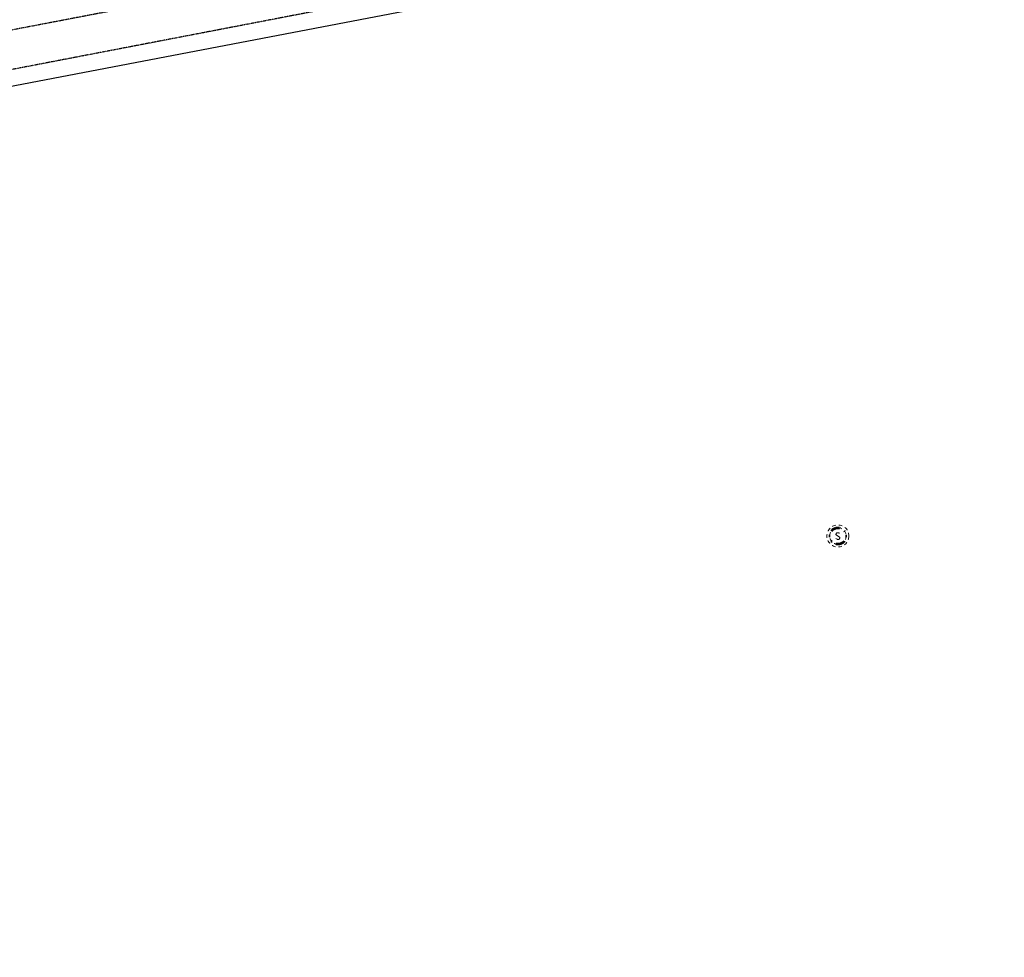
# Model space of a CAD drawing. Header units: feet. Extents: x 1748411 to 1753936, y 447116 to 448712.
# Tile 9 of 35: x 1749983 to 1750222, y 448110 to 448337. Entities that reach past the tile are written whole.
import ezdxf

# ---------------------------------------------------------------- set-up
doc = ezdxf.new("R2010")
doc.units = ezdxf.units.FT
doc.header["$MEASUREMENT"] = 0
for name, pattern in [('DGN Style 6', [6.093386, 0.003204, -1.281469, 2.242571, -1.281469, 0.003204, -1.281469]), ('drainage01', [1.6, 0.85, -0.75]), ('OhDOT_USTN1', [0.055, 0.014, -0.041]), ('OhDOT_USTN5', [0.11, 0.055, -0.055]), ('rowex', [0])]:
    doc.linetypes.add(name, pattern=pattern)
for name, color, linetype in [('PV_X_Curb', 120, 'OhDOT_USTN1'), ('PV_X_Walk', 120, 'OhDOT_USTN5'), ('RW_X_Fee_RW', 6, 'rowex'), ('UT_X_Sanitary_Cells', 3, 'Continuous')]:
    doc.layers.add(name, color=color, linetype=linetype)

# ---------------------------------------------------------------- blocks, each defined once
blk = doc.blocks.new('MH1D-X-SAN')
at = {"layer": 'Defpoints', "color": 61, "linetype": 'DGN Style 6', "lineweight": 53}
blk.add_circle((0, 0), 2, dxfattribs=at)
at = {"layer": 'Defpoints', "color": 20, "linetype": 'drainage01', "lineweight": 0}
blk.add_circle((0, 0), 2, dxfattribs=at)
at = {"layer": 'UT_X_Sanitary_Cells', "color": 3, "linetype": 'Continuous', "lineweight": 0, "flags": 128}
blk.add_lwpolyline([(0.4, 0.65), (0.37, 0.68), (0.33, 0.71), (0.22, 0.74), (0.08, 0.77), (-0.02, 0.77), (-0.06, 0.77), (-0.22, 0.73), (-0.36, 0.65), (-0.45, 0.55), (-0.47, 0.45), (-0.47, 0.38), (-0.45, 0.28), (-0.35, 0.19), (0.35, -0.19), (0.41, -0.24), (0.43, -0.29), (0.46, -0.37), (0.46, -0.44), (0.45, -0.52), (0.43, -0.57), (0.41, -0.63), (0.38, -0.68), (0.36, -0.72), (0.32, -0.76), (0.28, -0.78), (0.23, -0.81), (0.2, -0.82), (0.08, -0.83), (-0.09, -0.83), (-0.21, -0.81), (-0.37, -0.72), (-0.47, -0.64)], dxfattribs=at)
at = {"layer": 'UT_X_Sanitary_Cells', "linetype": 'drainage01', "lineweight": 0}
blk.add_circle((0, 0), 2.67, dxfattribs=at)
blk = doc.blocks.new('*U188', base_point=(1750181.174, 448211.807, 735.014))
blk.add_blockref('MH1D-X-SAN', (1750181.174, 448211.807, 735.014))

msp = doc.modelspace()

# ---------------------------------------------------------------- linework, layer by layer
at = {"layer": 'PV_X_Curb', "flags": 128}
msp.add_lwpolyline([(1750224.9, 448381.31), (1749820.68, 448304.1)], dxfattribs=at)
at = {"layer": 'PV_X_Walk', "flags": 128}
msp.add_lwpolyline([(1750226.36, 448372.29), (1749822.73, 448294.7)], dxfattribs=at)
at = {"layer": 'RW_X_Fee_RW'}
msp.add_lwpolyline([(1750282.63, 448088.77), (1749874.58, 448012.51), (1749821.62, 448290.67), (1750228.69, 448368.51)], close=True, dxfattribs=at)

# ---------------------------------------------------------------- block references
at = {"layer": 'UT_X_Sanitary_Cells'}
msp.add_blockref('*U188', (1750181.17, 448211.81, 735.01), dxfattribs=at)

doc.saveas('drawing.dxf')
